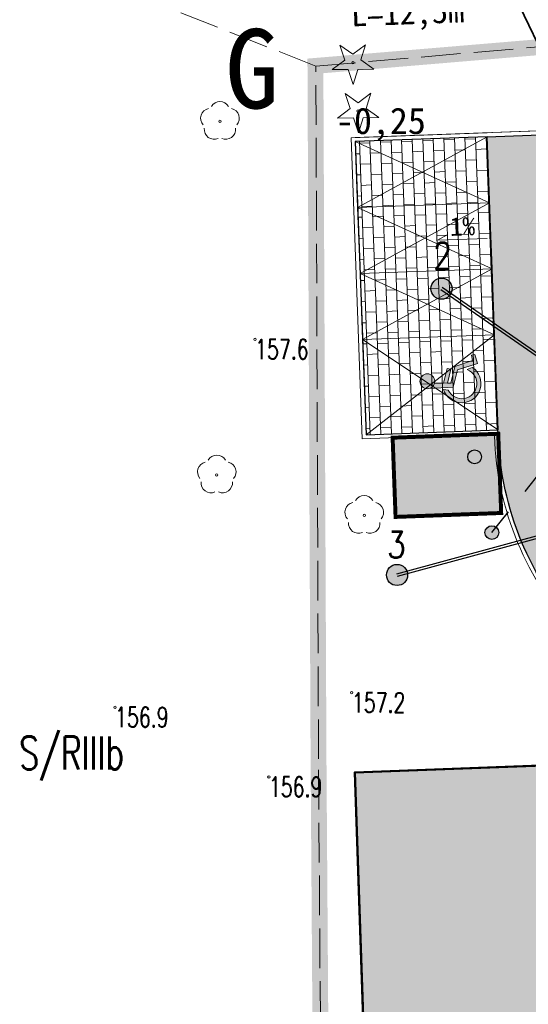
# Model space of a CAD drawing. Header units: feet. Extents: x 7493062 to 7493341, y 5986535 to 5986725.
# Tile 8 of 16: x 7493156 to 7493175, y 5986632 to 5986670. Entities that reach past the tile are written whole.
import ezdxf
from ezdxf import colors
from ezdxf.entities.mleader import LeaderData, LeaderLine
from ezdxf.enums import TextEntityAlignment as Align
from ezdxf.math import Vec2, Vec3

# ---------------------------------------------------------------- set-up
doc = ezdxf.new("R2010")
doc.units = ezdxf.units.FT
doc.header["$MEASUREMENT"] = 0
for name, pattern in [('2_EGBU_A', [0]), ('3', [1, 0.5, -0.5]), ('4', [2.5, 1.5, -1]), ('GUK', [2, 1.5, -0.5]), ('HIDDEN2', [4.7625, 3.175, -1.5875])]:
    doc.linetypes.add(name, pattern=pattern)
doc.layers.get('0').update_dxf_attribs({"color": 250, "linetype": 'CONTINUOUS', "lineweight": 100})
doc.layers.add('1_DZIALKI', color=7, linetype='CONTINUOUS')
for name, color, linetype, lineweight in [('__IE_PZT_01', 1, 'CONTINUOUS', 30), ('__IE_PZT_02', 1, 'CONTINUOUS', 30), ('_budynek', 7, 'CONTINUOUS', 50), ('_droga', 7, 'CONTINUOUS', 30), ('_k_kreskowanie', 250, 'CONTINUOUS', 5), ('_k_opis', 1, 'CONTINUOUS', 13), ('_k_parking', 250, 'CONTINUOUS', 30), ('_k_tabela', 7, 'CONTINUOUS', 13), ('_k_widok', 7, 'CONTINUOUS', 18), ('_k_zarys', 7, 'HIDDEN2', 20), ('_k_ściany', 7, 'CONTINUOUS', 35), ('EGBB_L_0', 250, '2_EGBU_A', 50), ('EKLPK_L_0', 3, '4', 18), ('EKLTK_T_0', 3, 'CONTINUOUS', 25), ('ODWIERTY', 82, 'CONTINUOUS', 30), ('OTR_T_1', 7, 'CONTINUOUS', 18), ('OTZ_T_0', 250, 'CONTINUOUS', 18), ('OTZ_T_1', 250, 'CONTINUOUS', 18), ('WODA PROJ.', 150, 'CONTINUOUS', 30)]:
    doc.layers.add(name, color=color, linetype=linetype, lineweight=lineweight)
doc.layers.add('_k_niewidoczna', color=72, linetype='CONTINUOUS', lineweight=9, plot=False)
doc.styles.add('GENERATED_STYLE_1', font='MS Gothic.ttf')
doc.styles.get("Standard").update_dxf_attribs({"font": 'Simplex.SHX'})

# ---------------------------------------------------------------- blocks, each defined once
blk = doc.blocks.new('2_OTRN')
at = {"linetype": 'Continuous'}
blk.add_circle((0, 0), 0.045, dxfattribs=at)
blk = doc.blocks.new('2_OTZL')
at = {"linetype": 'Continuous'}
blk.add_circle((0, 0), 0.045, dxfattribs=at)
for centre, start, end in [((0, 0.375), 30.1401, 149.8599), ((-0.357, 0.116), 102.1445, 221.86), ((0.357, 0.116), 318.14, 77.8555), ((-0.22, -0.303), 174.1482, 293.8542), ((0.22, -0.303), 246.1458, 5.8518)]:
    blk.add_arc(centre, 0.375, start, end, dxfattribs=at)
blk = doc.blocks.new('2_OTZG')
at = {"linetype": 'Continuous'}
for p, q in [((-0.3012, 0.09375), (-0.4937, 0.6621)), ((-0.4937, 0.6621), (-0.0039, 0.31545)), ((-0.0039, 0.31545), (0.4771, 0.67415)), ((0.4771, 0.67415), (0.2988, 0.1012)), ((-0.78225, -0.26495), (-0.3012, 0.09375)), ((0.2988, 0.1012), (0.7886, -0.24545)), ((-0.18225, -0.2575), (-0.78225, -0.26495)), ((0.01025, -0.82585), (-0.18225, -0.2575)), ((0.1886, -0.2529), (0.01025, -0.82585)), ((0.7886, -0.24545), (0.1886, -0.2529))]:
    blk.add_line(p, q, dxfattribs=at)
blk.add_circle((0, 0), 0.045, dxfattribs=at)
blk = doc.blocks.new('blok')
at = {"layer": '_k_widok'}
h = blk.add_hatch(color=256, dxfattribs=at)
h.dxf.hatch_style = 1
h.paths.add_polyline_path([(155308.06, 81195.72, 1), (155309.63, 81195.72, 1)])
h.paths.add_polyline_path([(155308.84, 81194.94, -0.293011), (155308.13, 81195.4), (155308.9, 81192.93), (155310.75, 81192.93), (155311.9, 81191.05), (155312.77, 81191.52), (155312.6, 81191.86), (155312.08, 81191.62), (155311.05, 81193.29), (155309.24, 81193.29), (155309.17, 81193.62), (155310.65, 81193.62), (155310.65, 81194.01), (155309.05, 81194.01)])
h.paths.add_polyline_path([(155308.47, 81193.37), (155308.41, 81193.88, 1.416661), (155311.38, 81191.48), (155311.03, 81191.94, -1.477038)])
for p, q in [((155308.13, 81195.4), (155308.9, 81192.93)), ((155309.05, 81194.01), (155308.84, 81194.94)), ((155308.47, 81193.37), (155308.41, 81193.88)), ((155310.65, 81194.01), (155309.05, 81194.01)), ((155309.17, 81193.62), (155310.65, 81193.62)), ((155309.24, 81193.29), (155309.17, 81193.62)), ((155311.05, 81193.29), (155309.24, 81193.29)), ((155310.65, 81193.62), (155310.65, 81194.01)), ((155312.08, 81191.62), (155311.05, 81193.29)), ((155308.9, 81192.93), (155310.75, 81192.93)), ((155310.75, 81192.93), (155311.9, 81191.05)), ((155311.03, 81191.94), (155311.38, 81191.48)), ((155311.9, 81191.05), (155312.77, 81191.52)), ((155312.6, 81191.86), (155312.08, 81191.62)), ((155312.77, 81191.52), (155312.6, 81191.86))]:
    blk.add_line(p, q, dxfattribs=at)
blk.add_circle((155308.85, 81195.72), 0.781, dxfattribs=at)
for centre, radius, start, end in [((155309.47, 81192.15), 2.02, 121.5243, 340.6535), ((155309.46, 81192.14), 1.58, 129.0011, 352.6043)]:
    blk.add_arc(centre, radius, start, end, dxfattribs=at)
blk = doc.blocks.new('BUD_GOS')
at = {"layer": '_k_widok', "linetype": 'Continuous', "true_color": 0xfecc66, "transparency": 33554559}
h = blk.add_hatch(color=31, dxfattribs=at)
h.dxf.hatch_style = 1
h.paths.add_polyline_path([(1.088, 3.849), (-1.799, 4.665), (-2.887, 0.816), (0, 0)])
at = {"layer": '_k_widok', "const_width": 0.15}
blk.add_lwpolyline([(-1.799, 4.665), (1.088, 3.849), (0, 0), (-2.887, 0.816)], close=True, dxfattribs=at)
blk = doc.blocks.new('dz_89')
at = {"layer": '_k_kreskowanie', "ltscale": 0.01, "true_color": 0x000000, "transparency": 33554559}
h = blk.add_hatch(dxfattribs=at)
h.set_pattern_fill('AR-B816', color=18, scale=0.05, angle=90)
h.set_pattern_definition([(90, (100, -6e-08), (-0.4, 7e-17), []), (180, (100, -6e-08), (-0.4, -0.4), [0.4, -0.4])])
h.paths.add_polyline_path([(13.001, 37.625), (8.001, 37.625), (8.001, 26.525), (13.001, 26.525)])
at = {"layer": '_k_kreskowanie', "transparency": 33554534}
h = blk.add_hatch(color=252, dxfattribs=at)
h.dxf.hatch_style = 1
h.paths.add_polyline_path([(18.145, 13.769), (7.097, 13.769), (7.034, -8.403), (8.409, -8.389), (17.667, -8.29), (17.667, -8.292), (18.116, -8.285), (18.12, -5.043), (18.122, -3.663)])
h.paths.add_polyline_path([(17.667, -8.29), (8.409, -8.389), (8.582, -13.345), (13.161, -13.445), (17.83, -13.308)])
at = {"layer": '_k_widok', "true_color": 0xffffff, "transparency": 33554559}
h = blk.add_hatch(color=7, dxfattribs=at)
h.dxf.hatch_style = 1
edge = h.paths.add_edge_path()
edge.add_line((25.62, -5.244), (25.634, 5.479))
edge.add_arc((32.884, 5.47), 7.25, 90, 179.926, ccw=False)
edge.add_line((32.884, 12.72), (37.393, 12.72))
edge.add_line((37.393, 12.72), (37.393, 17.22))
edge.add_line((37.393, 17.22), (27.071, 17.22))
edge.add_arc((27.071, 24.47), 7.25, 220.8203, 270, ccw=False)
edge.add_line((21.585, 19.731), (19.582, 22.048))
edge.add_arc((24.501, 26.297), 6.5, 180.0009, 220.8204, ccw=False)
edge.add_line((18.001, 26.297), (18.001, 37.625))
edge.add_line((18.001, 37.625), (13.001, 37.625))
edge.add_line((13.001, 37.625), (13.001, 26.297))
edge.add_arc((24.502, 26.297), 11.5, 180.0006, 220.8202)
edge.add_line((15.799, 18.78), (19.06, 15.005))
edge.add_arc((14.141, 10.756), 6.5, -0.0737, 40.8197, ccw=False)
edge.add_line((20.641, 10.747), (20.601, -19.74))
edge.add_line((20.601, -19.74), (20.44, -24.096))
edge.add_line((20.44, -24.096), (27.266, -23.285))
edge.add_line((27.266, -23.285), (25.6, -21.229))
edge.add_line((25.6, -21.229), (25.62, -5.244))
at = {"layer": '_budynek'}
blk.add_lwpolyline([(8.409, -8.389), (7.034, -8.404), (7.097, 13.769), (18.145, 13.769), (18.122, -3.663), (18.12, -5.043), (18.116, -8.285), (17.667, -8.292)], dxfattribs=at)
at = {"layer": '_droga'}
blk.add_lwpolyline([(20.44, -24.096), (20.44, -24.096), (20.601, -19.74), (20.641, 10.747, 0.180349), (19.06, 15.005), (15.799, 18.78, -0.180016), (13.001, 26.297), (13.001, 37.625), (13.001, 37.625), (18.001, 37.625), (18.001, 26.297, 0.180016), (19.582, 22.048), (19.706, 21.905), (21.585, 19.731, 0.217942), (27.071, 17.22), (37.393, 17.22), (37.393, 12.72), (32.884, 12.72, 0.413835), (25.634, 5.479), (25.62, -5.244), (25.6, -21.229), (27.266, -23.285), (20.44, -24.096)], format="xyb", dxfattribs=at)
at = {"layer": '_k_niewidoczna', "color": 5}
blk.add_lwpolyline([(8.582, -13.345), (8.409, -8.389), (7.034, -8.403), (7.097, 13.769), (18.145, 13.769), (18.122, -3.663), (18.978, -3.663), (18.977, -5.045), (18.12, -5.043), (18.116, -8.285), (19.919, -8.512), (19.87, -11.452), (18.208, -11.47), (18.167, -13.38), (17.83, -13.308), (13.161, -13.445), (8.582, -13.345)], dxfattribs=at)
at = {"layer": '_k_opis', "color": 7, "ltscale": 0.1}
blk.add_lwpolyline([(12.859, 33.78), (10.974, 33.78), (11.38, 33.98)], dxfattribs=at)
at = {"layer": '_k_parking'}
blk.add_lwpolyline([(13.001, 37.625), (8.001, 37.625), (8.001, 26.525), (13.001, 26.525)], dxfattribs=at)
at = {"layer": '_k_widok'}
for points in [[(13.001, 37.775), (7.851, 37.775), (7.851, 26.375), (12.851, 26.375)], [(18.001, 37.775), (18.001, 37.775), (8.001, 37.775)], [(8.001, 35.125), (13.001, 37.625), (8.001, 37.625), (13.001, 35.125)], [(13.001, 32.625), (8.001, 35.125), (13.001, 35.125), (8.001, 32.625)], [(13.001, 30.125), (8.001, 32.625), (13.001, 32.625), (8.001, 30.125)], [(8.001, 26.525), (13.001, 30.125), (8.001, 30.125), (13.001, 26.525)]]:
    blk.add_lwpolyline(points, dxfattribs=at)
blk.add_lwpolyline([(12.851, 37.775), (12.851, 37.775), (18.151, 37.775), (18.151, 26.297, 0.180016), (19.696, 22.146), (19.82, 22.003), (21.698, 19.829, 0.217942), (27.071, 17.37), (37.543, 17.37), (37.543, 12.57), (32.884, 12.57, 0.413835), (25.784, 5.479), (25.77, -5.244), (25.75, -21.176), (27.442, -23.264), (20.29, -24.114), (20.451, -19.737), (20.491, 10.747, 0.180349), (18.946, 14.907), (15.685, 18.682, -0.180016), (12.851, 26.297), (12.851, 26.375)], format="xyb", dxfattribs=at)
for points in [[(8.001, 37.625), (13.001, 37.625), (13.001, 35.125), (8.001, 35.125)], [(8.001, 35.125), (13.001, 35.125), (13.001, 32.625), (8.001, 32.625)], [(8.001, 32.625), (13.001, 32.625), (13.001, 30.125), (8.001, 30.125)], [(8.001, 30.125), (13.001, 30.125), (13.001, 26.525), (8.001, 26.525)]]:
    blk.add_lwpolyline(points, close=True, dxfattribs=at)
at = {"layer": '_k_zarys', "color": 1, "ltscale": 0.7, "const_width": 0.6}
blk.add_lwpolyline([(6.603, 40.543), (6.603, 40.543), (68.502, 43.426), (72.464, -41.627), (50.081, -44.586), (41.261, -42.547), (32.734, -54.97), (26.769, -58.21), (-7.837, -62.869), (-10.81, -30.016), (5.084, -30.196), (5.148, -5.572), (5.752, 14.49), (6.603, 40.543), (6.603, 40.543)], dxfattribs=at)
at = {"layer": '_k_tabela', "xscale": 0.3600000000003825, "yscale": 0.3600000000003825, "zscale": 0.3600000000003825, "rotation": 74.238501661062}
blk.add_blockref('blok', (12954.453, -61720.481), dxfattribs=at)
at = {"layer": '1_DZIALKI', "lineweight": 9, "style": 'GENERATED_STYLE_1'}
blk.add_text('1%%%', height=0.7, rotation=0, dxfattribs=at).set_placement((11.938, 34.267), align=Align.MIDDLE)
at = {"layer": '_k_opis', "color": 1, "insert": (3.241, 42.063), "char_height": 3, "attachment_point": 1, "rotation": 357.8731, "style": 'GENERATED_STYLE_1'}
blk.add_mtext_dynamic_manual_height_columns('{\\fMS Gothic|b1|i0|c238|p49;G}', width=3.91767, gutter_width=12.5, heights=[0], dxfattribs=at)
at = {"layer": '_k_widok'}
ml = blk.add_multileader_mtext('Standard', dxfattribs=at)
ml.set_content('{\\fMS Gothic|b0|i0|c128|p49;DOJ}Ś{\\fMS Gothic|b0|i0|c128|p49;CIE PO}Ż{\\fMS Gothic|b0|i0|c128|p49;AROWE DO DROGI PO}Ż{\\fMS Gothic|b0|i0|c128|p49;AROWEJ Z DODATKOWEGO WYJ}Ś{\\fMS Gothic|b0|i0|c128|p49;CIA Z BUDYNKU (JEDNA STREFA PO}Ż{\\fMS Gothic|b0|i0|c128|p49;AROWA) O D}Ł{\\fMS Gothic|b0|i0|c128|p49;UGO}Ś{\\fMS Gothic|b0|i0|c128|p49;CI L=12,5m}', color=256, style='GENERATED_STYLE_1')
ml.set_leader_properties()
ml.build(insert=Vec2(0, 0))
ml.multileader.update_dxf_attribs({"text_right_attachment_type": 6, "dogleg_length": 0.36, "arrow_head_size": 1})
ctx = ml.context
ctx.base_point, ctx.char_height, ctx.arrow_head_size, ctx.landing_gap_size, ctx.plane_origin = Vec3(-9.319, 46.877), 0.9, 1, 0.09, Vec3(-1.15, 45.449)
ctx.right_attachment, ctx.text_align_type = 6, 2
notes = []
notes.append((ctx, [(0, (1, 1, 0), (12.753, 46.305), (-1, 0), 0.36, [(0, [(18.806, 32.455)], 0, [])])]))
ctx.mtext.insert, ctx.mtext.width, ctx.mtext.defined_height, ctx.mtext.alignment, ctx.mtext.flow_direction = Vec3(12.303, 47.385), 22.00989, 5.509, 3, 5
ctx.mtext.has_bg_fill, ctx.mtext.bg_color, ctx.mtext.bg_scale_factor, ctx.mtext.bg_transparency, ctx.mtext.use_window_bg_color = 1, -1073741824, 1.5, 0, 1
for ctx, leaders in notes:
    for number, flags, end, landing, length, lines in leaders:
        leader = LeaderData()
        leader.index, (leader.has_last_leader_line, leader.has_dogleg_vector, leader.attachment_direction) = number, flags
        leader.last_leader_point, leader.dogleg_vector, leader.dogleg_length = Vec3(end), Vec3(landing), length
        for number, points, colour, breaks in lines:
            line = LeaderLine()
            line.index, line.vertices, line.color, line.breaks = number, Vec3.list(points), colors.encode_raw_color(colour), breaks
            leader.lines.append(line)
        ctx.leaders.append(leader)

msp = doc.modelspace()

# ---------------------------------------------------------------- block references
at = {"layer": '_k_ściany', "rotation": 2.126854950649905}
msp.add_blockref('dz_89', (7493161.929, 5986627.127), dxfattribs=at)

# ---------------------------------------------------------------- next in the draw order: hatches: boundary and pattern name
at = {"lineweight": 30}
h = msp.add_hatch(color=190, dxfattribs=at)
h.dxf.hatch_style = 1
edge = h.paths.add_edge_path()
edge.add_arc((7493171.795, 5986659.458), 0.4, 0, 360)
h = msp.add_hatch(color=190, dxfattribs=at)
h.dxf.hatch_style = 1
edge = h.paths.add_edge_path()
edge.add_arc((7493170.114, 5986648.624), 0.4, 0, 360)
at = {"layer": '__IE_PZT_01'}
h = msp.add_hatch(color=256, dxfattribs=at)
edge = h.paths.add_edge_path()
edge.add_arc((7493173.049, 5986653.094), 0.26, 0, 360)
h = msp.add_hatch(color=256, dxfattribs=at)
edge = h.paths.add_edge_path()
edge.add_arc((7493173.701, 5986650.228), 0.26, 0, 360)

# ---------------------------------------------------------------- next in the draw order: linework, layer by layer
at = {"lineweight": 30}
for centre in [(7493171.795, 5986659.458), (7493170.114, 5986648.624)]:
    msp.add_circle(centre, 0.4, dxfattribs=at)
at = {"layer": '__IE_PZT_01'}
for centre in [(7493173.049, 5986653.094), (7493173.701, 5986650.228)]:
    msp.add_circle(centre, 0.26, dxfattribs=at)
at = {"layer": '__IE_PZT_02', "linetype": '3', "ltscale": 2}
msp.add_lwpolyline([(7493173.701, 5986650.228), (7493176.101, 5986653.207)], dxfattribs=at)
at = {"layer": 'EGBB_L_0', "linetype": '2_EGBU_A'}
for p, q in [((7493168.51, 5986641.15), (7493179.55, 5986641.56)), ((7493169.27, 5986618.99), (7493168.51, 5986641.15))]:
    msp.add_line(p, q, dxfattribs=at)
at = {"layer": 'EKLPK_L_0', "linetype": 'GUK', "lineweight": 18}
for p, q in [((7493167.04, 5986667.88), (7493145.82, 5986676.26)), ((7493167.04, 5986667.88), (7493209.66, 5986671.55)), ((7493167.14, 5986641.66), (7493167.04, 5986667.88)), ((7493167.28, 5986621.75), (7493167.14, 5986641.66))]:
    msp.add_line(p, q, dxfattribs=at)
at = {"layer": 'WODA PROJ.', "color": 190}
for points in [[(7493182.224, 5986652.172), (7493171.767, 5986659.416)], [(7493182.271, 5986652.261), (7493171.824, 5986659.499)], [(7493170.101, 5986648.672), (7493182.2, 5986651.957)], [(7493170.127, 5986648.576), (7493182.226, 5986651.861)]]:
    msp.add_lwpolyline(points, dxfattribs=at)

# ---------------------------------------------------------------- next in the draw order: block references
at = {"linetype": 'Continuous', "rotation": 107.9130515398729}
msp.add_blockref('BUD_GOS', (7493173.942, 5986653.967), dxfattribs=at)
at = {"layer": 'OTR_T_1'}
for p in [(7493164.74, 5986657.54), (7493168.4, 5986644.17), (7493159.44, 5986643.62), (7493165.26, 5986640.98)]:
    msp.add_blockref('2_OTRN', p, dxfattribs=at)
at = {"layer": 'OTZ_T_0'}
for p in [(7493163.41, 5986665.79), (7493163.29, 5986652.41), (7493168.87, 5986650.88)]:
    msp.add_blockref('2_OTZL', p, dxfattribs=at)
at = {"layer": 'OTZ_T_1'}
for p in [(7493168.44, 5986668.01), (7493168.64, 5986666.18)]:
    msp.add_blockref('2_OTZG', p, dxfattribs=at)

# ---------------------------------------------------------------- next in the draw order: texts
at = {"layer": '_k_niewidoczna', "insert": (7493169.501, 5986666.308), "char_height": 1, "width": 39.26184, "attachment_point": 2, "style": 'GENERATED_STYLE_1'}
msp.add_mtext('{\\fMS Gothic|b0|i0|c128|p49;-0,}2{\\fMS Gothic|b0|i0|c128|p49;5}', dxfattribs=at)
at = {"layer": 'EKLTK_T_0', "width": 0.7}
msp.add_text('S/RIIIb', height=1.25, dxfattribs=at).set_placement((7493155.812, 5986642.515), align=Align.TOP_LEFT)
at = {"layer": 'ODWIERTY', "color": 0, "char_height": 1, "width": 0.53212, "attachment_point": 1}
for s, insert in [('\\pt4;{\\W0.8;\\T0.9;2}', (7493171.49, 5986661.209)), ('\\pt4;{\\W0.8;\\T0.9;3}', (7493169.744, 5986650.267))]:
    msp.add_mtext(s, dxfattribs=dict(at, insert=insert))
at = {"layer": 'OTR_T_1', "lineweight": 9, "width": 0.7}
for s, p in [('157.6', (7493164.74, 5986657.54)), ('157.2', (7493168.4, 5986644.17)), ('156.9', (7493159.44, 5986643.62)), ('156.9', (7493165.26, 5986640.98))]:
    msp.add_text(s, height=0.75, dxfattribs=at).set_placement(p, align=Align.TOP_LEFT)

doc.saveas('drawing.dxf')
